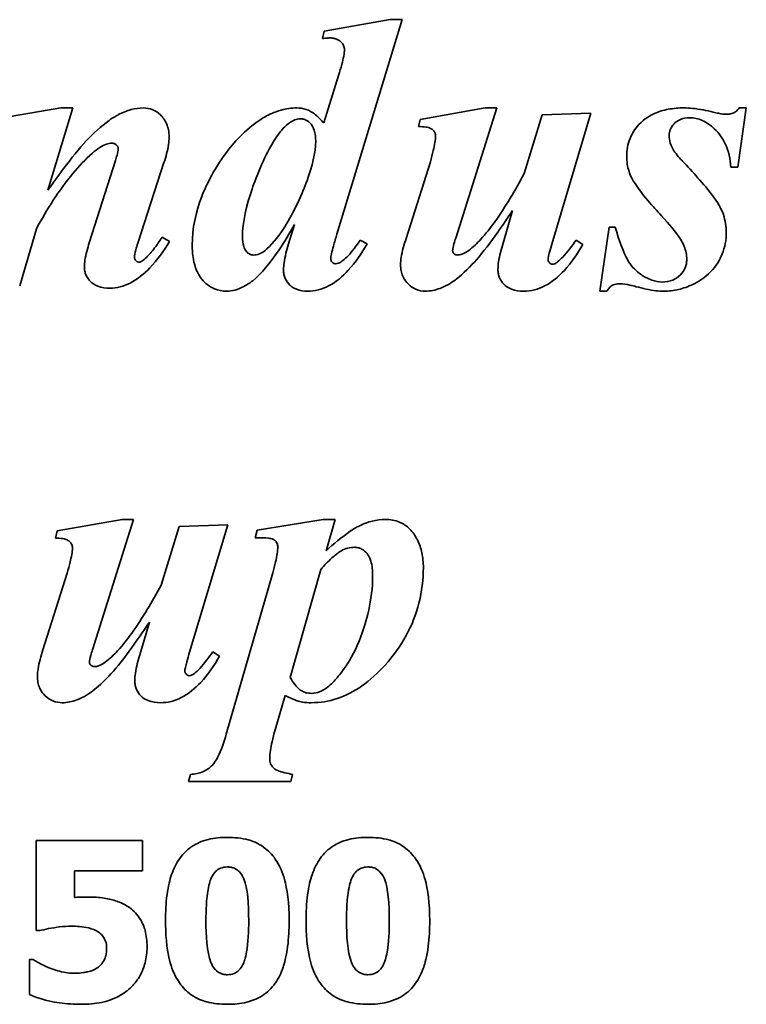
# Model space of a CAD drawing. Header units: millimetres. Extents: x 340 to 1340, y 341 to 847.
# Tile 6 of 7: x 853 to 943, y 448 to 571. Entities that reach past the tile are written whole.
import ezdxf

# ---------------------------------------------------------------- set-up
doc = ezdxf.new("R2010")
doc.units = ezdxf.units.MM
doc.header["$LTSCALE"] = 4
doc.layers.add('Krawędzie widoczne(ISO)', color=7, linetype='Continuous', lineweight=35, true_color=0x262659)

msp = doc.modelspace()

# ---------------------------------------------------------------- linework, layer by layer
at = {"layer": 'Krawędzie widoczne(ISO)'}
for p, q in [((890.71, 569.7), (898.93, 571.14)), ((900.41, 571.14), (892.3, 544.38)), ((898.93, 571.14), (900.41, 571.14)), ((890.49, 568.78), (890.71, 569.7)), ((890.65, 558.25), (892.51, 564.19)), ((849.58, 558.7), (857.88, 560.13)), ((859.39, 560.13), (856.28, 549.87)), ((857.88, 560.13), (859.39, 560.13)), ((902.69, 558.7), (910.78, 560.13)), ((912.21, 560.13), (907.1, 543.87)), ((910.78, 560.13), (912.21, 560.13)), ((943.32, 560.13), (942.26, 552.73)), ((942.45, 560.13), (943.32, 560.13)), ((915.64, 551.94), (917.89, 559.25)), ((917.89, 559.25), (923.96, 559.47)), ((923.96, 559.47), (919.19, 543.56)), ((902.48, 557.8), (902.69, 558.7)), ((861.43, 543.32), (864.69, 553.58)), ((870.74, 553.31), (867.48, 543.24)), ((900.92, 543.85), (903.94, 553.42)), ((942.26, 552.73), (941.39, 552.73)), ((913.01, 543.26), (914.2, 547.32)), ((886.25, 543.16), (887.02, 545.6)), ((854.83, 545.04), (852.76, 537.93)), ((925.05, 537.27), (926.22, 545.25)), ((926.22, 545.25), (926.99, 545.25)), ((870.53, 544.01), (871.43, 543.48)), ((895.19, 543.63), (896.06, 543.18)), ((922.11, 543.63), (922.93, 543.08)), ((925.93, 537.27), (925.05, 537.27)), ((857.42, 507.36), (865.51, 508.79)), ((866.95, 508.79), (861.83, 492.53)), ((865.51, 508.79), (866.95, 508.79)), ((882.35, 507.44), (890.57, 508.79)), ((890.57, 508.79), (892.06, 508.79)), ((892.06, 508.79), (890.95, 504.89)), ((857.21, 506.46), (857.42, 507.36)), ((870.37, 500.6), (872.62, 507.91)), ((872.62, 507.91), (878.69, 508.13)), ((878.69, 508.13), (873.92, 492.22)), ((882.09, 506.51), (882.35, 507.44)), ((890.28, 502.56), (886.46, 489.06)), ((855.65, 492.51), (858.67, 502.08)), ((878.51, 482.01), (884.29, 502.13)), ((867.74, 491.92), (868.93, 495.98)), ((876.84, 492.29), (877.66, 491.74)), ((885.83, 486.83), (884.58, 482.54)), ((873.81, 476.12), (874.03, 476.99)), ((886.78, 476.99), (886.57, 476.12)), ((886.57, 476.12), (873.81, 476.12)), ((854.82, 468.73), (868.08, 468.73)), ((854.82, 468.73), (854.82, 457.5)), ((868.08, 464.95), (868.08, 468.73)), ((859.57, 461.63), (859.57, 464.95)), ((868.08, 464.95), (859.57, 464.95)), ((855.26, 457.5), (854.82, 457.5)), ((853.96, 453.88), (854.42, 453.88)), ((853.96, 453.88), (853.96, 449.52))]:
    msp.add_line(p, q, dxfattribs=at)
for points, knots in [([(890.49, 568.78), (890.71, 568.81), (890.94, 568.83), (891.26, 568.85), (891.35, 568.86), (891.45, 568.86)], [-0.09592452, -0.09592452, -0.09592452, -0.09592452, -0.02889945, -0.02889945, 0, 0, 0, 0]), ([(891.45, 568.86), (891.61, 568.86), (891.77, 568.84), (892.07, 568.78), (892.21, 568.74), (892.59, 568.57), (892.76, 568.42), (892.98, 568.18), (893.07, 568.05), (893.2, 567.75), (893.23, 567.59), (893.23, 567.42)], [-0.2023868, -0.2023868, -0.2023868, -0.2023868, -0.1736802, -0.1736802, -0.1475451, -0.1475451, -0.0982122, -0.0982122, -0.0493287, -0.0493287, 0, 0, 0, 0]), ([(893.23, 567.42), (893.23, 566.95), (893.1, 566.3), (892.79, 565.11), (892.65, 564.64), (892.51, 564.19)], [-0.3686013, -0.3686013, -0.3686013, -0.3686013, -0.1411875, -0.1411875, 0, 0, 0, 0]), ([(868.17, 560.13), (867.66, 560.13), (867.16, 560.05), (866.11, 559.77), (865.57, 559.55), (864.84, 559.18), (864.45, 558.97), (862.89, 557.85), (861.88, 556.9), (861.03, 556.02)], [-1.493096, -1.493096, -1.493096, -1.493096, -1.063327, -1.063327, -0.575899, -0.575899, -0.368458, -0.368458, 0, 0, 0, 0]), ([(871.37, 556.52), (871.37, 556.82), (871.35, 557.11), (871.24, 557.66), (871.17, 557.92), (870.86, 558.62), (870.59, 558.98), (870.01, 559.54), (869.69, 559.75), (868.96, 560.06), (868.57, 560.13), (868.17, 560.13)], [-0.5068265, -0.5068265, -0.5068265, -0.5068265, -0.4323221, -0.4323221, -0.3631813, -0.3631813, -0.2380986, -0.2380986, -0.1219794, -0.1219794, 0, 0, 0, 0]), ([(887.29, 560.13), (886.63, 560.13), (885.98, 560.03), (884.49, 559.62), (883.78, 559.27), (881.51, 558.02), (879.84, 556.24), (877.13, 552.85), (876, 550.47), (874.68, 547.13), (874.26, 545.1), (874.26, 543)], [-1.447896, -1.447896, -1.447896, -1.447896, -1.403135, -1.403135, -1.342779, -1.342779, -1.078926, -1.078926, -0.631258, -0.631258, 0, 0, 0, 0]), ([(890.65, 558.25), (890.31, 558.64), (889.9, 559.06), (889.19, 559.61), (888.87, 559.81), (888.08, 560.07), (887.69, 560.13), (887.29, 560.13)], [-0.4389362, -0.4389362, -0.4389362, -0.4389362, -0.2524493, -0.2524493, -0.120925, -0.120925, 0, 0, 0, 0]), ([(935.58, 560.13), (934.91, 560.13), (934.24, 560.08), (933.01, 559.85), (932.43, 559.68), (931.4, 559.22), (930.65, 558.82), (929.46, 557.54), (929.09, 556.96), (928.54, 555.6), (928.42, 554.85), (928.42, 554.08)], [-1.516607, -1.516607, -1.516607, -1.516607, -1.117154, -1.117154, -0.764105, -0.764105, -0.44192, -0.44192, -0.230849, -0.230849, 0, 0, 0, 0]), ([(939.21, 559.6), (938.38, 559.81), (937.48, 559.99), (936.28, 560.11), (935.93, 560.13), (935.58, 560.13)], [-0.37858, -0.37858, -0.37858, -0.37858, -0.1085707, -0.1085707, 0, 0, 0, 0]), ([(942.45, 560.13), (942.32, 559.96), (942.18, 559.81), (941.86, 559.57), (941.69, 559.48), (941.32, 559.36), (941.13, 559.33), (940.94, 559.33)], [-0.1854414, -0.1854414, -0.1854414, -0.1854414, -0.1213405, -0.1213405, -0.0607246, -0.0607246, 0, 0, 0, 0]), ([(933.72, 556.71), (933.72, 556.84), (933.73, 556.98), (933.78, 557.24), (933.82, 557.36), (933.98, 557.73), (934.13, 557.95), (934.51, 558.34), (934.77, 558.55), (935.48, 558.85), (935.87, 558.91), (936.27, 558.91)], [-0.4678944, -0.4678944, -0.4678944, -0.4678944, -0.4116598, -0.4116598, -0.3568093, -0.3568093, -0.24145, -0.24145, -0.1234229, -0.1234229, 0, 0, 0, 0]), ([(936.27, 558.91), (936.54, 558.91), (936.8, 558.88), (937.33, 558.77), (937.59, 558.68), (938.39, 558.32), (938.89, 557.96), (939.94, 556.97), (940.37, 556.36), (941.12, 554.74), (941.32, 553.74), (941.39, 552.73)], [-0.8738889, -0.8738889, -0.8738889, -0.8738889, -0.7953098, -0.7953098, -0.7154346, -0.7154346, -0.5399045, -0.5399045, -0.3031861, -0.3031861, 0, 0, 0, 0]), ([(940.94, 559.33), (940.6, 559.33), (940.21, 559.39), (939.65, 559.5), (939.43, 559.55), (939.21, 559.6)], [-0.176561, -0.176561, -0.176561, -0.176561, -0.070279, -0.070279, 0, 0, 0, 0]), ([(880.52, 544.03), (880.52, 545.91), (881.02, 547.99), (882.29, 551.65), (883.36, 554.31), (884.97, 556.83), (885.46, 557.49), (886.01, 557.98)], [-1.719668, -1.719668, -1.719668, -1.719668, -0.902956, -0.902956, -0.222458, -0.222458, 0, 0, 0, 0]), ([(886.01, 557.98), (886.32, 558.25), (886.68, 558.51), (887.27, 558.73), (887.49, 558.78), (887.71, 558.78)], [-0.1915591, -0.1915591, -0.1915591, -0.1915591, -0.0668225, -0.0668225, 0, 0, 0, 0]), ([(887.71, 558.78), (887.87, 558.78), (888.03, 558.76), (888.34, 558.66), (888.48, 558.59), (888.85, 558.35), (889.01, 558.17), (889.25, 557.88), (889.38, 557.63), (889.6, 556.92), (889.65, 556.43), (889.65, 555.97)], [-0.2808153, -0.2808153, -0.2808153, -0.2808153, -0.265206, -0.265206, -0.2495036, -0.2495036, -0.2222578, -0.2222578, -0.1378694, -0.1378694, 0, 0, 0, 0]), ([(902.48, 557.8), (902.77, 557.8), (903.12, 557.79), (903.63, 557.71), (903.79, 557.66), (904.09, 557.51), (904.22, 557.42), (904.43, 557.19), (904.49, 557.08), (904.58, 556.86), (904.6, 556.72), (904.6, 556.58)], [-0.1688827, -0.1688827, -0.1688827, -0.1688827, -0.1278621, -0.1278621, -0.0965961, -0.0965961, -0.0704421, -0.0704421, -0.0433795, -0.0433795, 0, 0, 0, 0]), ([(870.74, 553.31), (870.98, 554.03), (871.19, 554.81), (871.35, 555.88), (871.37, 556.2), (871.37, 556.52)], [-0.3240423, -0.3240423, -0.3240423, -0.3240423, -0.0965801, -0.0965801, 0, 0, 0, 0]), ([(904.6, 556.58), (904.6, 556.16), (904.48, 555.51), (904.2, 554.36), (904.07, 553.87), (903.94, 553.42)], [-0.3557368, -0.3557368, -0.3557368, -0.3557368, -0.1415081, -0.1415081, 0, 0, 0, 0]), ([(935.42, 553.45), (935.05, 553.83), (934.62, 554.32), (934.16, 554.99), (933.98, 555.3), (933.76, 556.06), (933.72, 556.38), (933.72, 556.71)], [-0.5196906, -0.5196906, -0.5196906, -0.5196906, -0.2371797, -0.2371797, -0.0988556, -0.0988556, 0, 0, 0, 0]), ([(861.03, 556.02), (860.2, 555.13), (859.15, 553.78), (857.61, 551.71), (856.93, 550.77), (856.28, 549.87)], [-0.775325, -0.775325, -0.775325, -0.775325, -0.332683, -0.332683, 0, 0, 0, 0]), ([(861.83, 554.48), (862.44, 555.02), (863.04, 555.42), (863.8, 555.68), (864.02, 555.73), (864.24, 555.73)], [-0.2410058, -0.2410058, -0.2410058, -0.2410058, -0.0659823, -0.0659823, 0, 0, 0, 0]), ([(864.24, 555.73), (864.31, 555.73), (864.38, 555.72), (864.51, 555.69), (864.57, 555.67), (864.74, 555.58), (864.82, 555.51), (864.92, 555.4), (864.97, 555.34), (865.02, 555.21), (865.04, 555.14), (865.04, 555.06)], [-0.09103972, -0.09103972, -0.09103972, -0.09103972, -0.0785086, -0.0785086, -0.06640696, -0.06640696, -0.04383827, -0.04383827, -0.02169878, -0.02169878, 0, 0, 0, 0]), ([(889.65, 555.97), (889.65, 554.52), (889.22, 552.83), (887.99, 549.47), (886.98, 547.18), (885.18, 544.32), (884.43, 543.31), (883.57, 542.55)], [-1.747825, -1.747825, -1.747825, -1.747825, -1.018328, -1.018328, -0.346589, -0.346589, 0, 0, 0, 0]), ([(854.83, 545.04), (856.12, 547.43), (857.65, 549.87), (860.14, 552.85), (860.95, 553.71), (861.83, 554.48)], [-1.166956, -1.166956, -1.166956, -1.166956, -0.350326, -0.350326, 0, 0, 0, 0]), ([(865.04, 555.06), (865.04, 554.83), (864.97, 554.52), (864.83, 554), (864.76, 553.78), (864.69, 553.58)], [-0.1629706, -0.1629706, -0.1629706, -0.1629706, -0.0645441, -0.0645441, 0, 0, 0, 0]), ([(928.42, 554.08), (928.42, 553.44), (928.5, 552.81), (928.8, 551.92), (928.91, 551.64), (929.05, 551.38)], [-0.2828765, -0.2828765, -0.2828765, -0.2828765, -0.0901167, -0.0901167, 0, 0, 0, 0]), ([(940.83, 544.56), (940.83, 545.34), (940.71, 546.09), (940.16, 547.72), (939.72, 548.41), (938.09, 550.55), (936.54, 552.25), (935.42, 553.45)], [-1.050221, -1.050221, -1.050221, -1.050221, -0.805083, -0.805083, -0.503208, -0.503208, 0, 0, 0, 0]), ([(915.64, 551.94), (914.56, 549.91), (913.32, 547.78), (911.43, 545.17), (910.85, 544.42), (910.23, 543.74)], [-0.9733667, -0.9733667, -0.9733667, -0.9733667, -0.2798223, -0.2798223, 0, 0, 0, 0]), ([(929.05, 551.38), (929.52, 550.48), (930.34, 549.43), (931.63, 547.9), (932.19, 547.28), (932.74, 546.68)], [-0.6105063, -0.6105063, -0.6105063, -0.6105063, -0.2475411, -0.2475411, 0, 0, 0, 0]), ([(909.72, 541.22), (910.49, 542.09), (911.5, 543.46), (912.96, 545.51), (913.6, 546.44), (914.2, 547.32)], [-0.7607299, -0.7607299, -0.7607299, -0.7607299, -0.3238342, -0.3238342, 0, 0, 0, 0]), ([(932.74, 546.68), (934.84, 544.39), (935.34, 543.49), (935.79, 542.33), (935.9, 541.79), (935.9, 541.22)], [-0.3754414, -0.3754414, -0.3754414, -0.3754414, -0.1695142, -0.1695142, 0, 0, 0, 0]), ([(881.8, 538.57), (882.85, 539.4), (883.96, 540.76), (885.76, 543.45), (886.42, 544.54), (887.02, 545.6)], [-0.9717185, -0.9717185, -0.9717185, -0.9717185, -0.3673027, -0.3673027, 0, 0, 0, 0]), ([(891.53, 541.33), (891.53, 541.59), (891.67, 542.19), (892, 543.38), (892.15, 543.9), (892.3, 544.38)], [-0.3688799, -0.3688799, -0.3688799, -0.3688799, -0.1487095, -0.1487095, 0, 0, 0, 0]), ([(932.85, 538.41), (932.41, 538.41), (931.98, 538.5), (931.03, 538.83), (930.55, 539.1), (929.61, 539.75), (929.1, 540.27), (928.64, 540.98), (928.59, 541.05), (928.02, 542.03), (927.49, 543.53), (926.99, 545.25)], [-1.339749, -1.339749, -1.339749, -1.339749, -1.175702, -1.175702, -0.966582, -0.966582, -0.585814, -0.585814, -0.54099, -0.54099, 0, 0, 0, 0]), ([(933.03, 537.27), (933.65, 537.27), (934.27, 537.34), (935.49, 537.62), (936.08, 537.84), (937.36, 538.45), (938.17, 538.95), (939.59, 540.41), (940.03, 541.2), (940.66, 542.76), (940.83, 543.64), (940.83, 544.56)], [-1.104375, -1.104375, -1.104375, -1.104375, -0.921817, -0.921817, -0.736794, -0.736794, -0.506595, -0.506595, -0.276055, -0.276055, 0, 0, 0, 0]), ([(861.43, 543.32), (861.22, 542.64), (861, 541.83), (860.85, 540.86), (860.82, 540.58), (860.82, 540.32)], [-0.293586, -0.293586, -0.293586, -0.293586, -0.0785361, -0.0785361, 0, 0, 0, 0]), ([(864, 537.64), (864.43, 537.64), (864.86, 537.7), (865.71, 537.91), (866.13, 538.07), (867.45, 538.75), (868.27, 539.43), (869.91, 541.16), (870.73, 542.32), (871.43, 543.48)], [-0.9792777, -0.9792777, -0.9792777, -0.9792777, -0.8497007, -0.8497007, -0.7147127, -0.7147127, -0.4047179, -0.4047179, 0, 0, 0, 0]), ([(867.05, 541.51), (867.05, 541.7), (867.12, 542.03), (867.31, 542.7), (867.39, 542.98), (867.48, 543.24)], [-0.208168, -0.208168, -0.208168, -0.208168, -0.0809399, -0.0809399, 0, 0, 0, 0]), ([(869.84, 543.02), (869.49, 542.54), (869.11, 542.05), (868.51, 541.44), (868.32, 541.25), (868.11, 541.09)], [-0.2580682, -0.2580682, -0.2580682, -0.2580682, -0.0788797, -0.0788797, 0, 0, 0, 0]), ([(870.53, 544.01), (870.36, 543.78), (870.17, 543.51), (869.95, 543.2), (869.89, 543.11), (869.84, 543.02)], [-0.114499, -0.114499, -0.114499, -0.114499, -0.0301121, -0.0301121, 0, 0, 0, 0]), ([(874.26, 543), (874.26, 542.42), (874.3, 541.84), (874.49, 540.78), (874.62, 540.3), (874.95, 539.52), (875.25, 538.93), (876.19, 538.02), (876.59, 537.75), (877.52, 537.36), (878.02, 537.27), (878.53, 537.27)], [-1.315469, -1.315469, -1.315469, -1.315469, -0.904477, -0.904477, -0.550763, -0.550763, -0.302776, -0.302776, -0.155686, -0.155686, 0, 0, 0, 0]), ([(881.85, 541.78), (881.78, 541.78), (881.7, 541.79), (881.56, 541.82), (881.49, 541.85), (881.27, 541.97), (881.14, 542.08), (880.85, 542.42), (880.75, 542.63), (880.56, 543.22), (880.52, 543.64), (880.52, 544.03)], [-0.262473, -0.262473, -0.262473, -0.262473, -0.2444301, -0.2444301, -0.2260566, -0.2260566, -0.1845996, -0.1845996, -0.1170915, -0.1170915, 0, 0, 0, 0]), ([(886.25, 543.16), (886.04, 542.43), (885.82, 541.57), (885.67, 540.53), (885.64, 540.23), (885.64, 539.95)], [-0.315229, -0.315229, -0.315229, -0.315229, -0.0852268, -0.0852268, 0, 0, 0, 0]), ([(888.64, 537.27), (889.09, 537.27), (889.53, 537.32), (890.41, 537.54), (890.84, 537.71), (892.19, 538.4), (893.01, 539.1), (894.62, 540.85), (895.4, 542.02), (896.06, 543.18)], [-0.9946271, -0.9946271, -0.9946271, -0.9946271, -0.8588536, -0.8588536, -0.7192213, -0.7192213, -0.4026574, -0.4026574, 0, 0, 0, 0]), ([(895.19, 543.63), (894.76, 542.99), (894.23, 542.24), (893.49, 541.47), (893.27, 541.26), (893.04, 541.09)], [-0.3227312, -0.3227312, -0.3227312, -0.3227312, -0.0862762, -0.0862762, 0, 0, 0, 0]), ([(900.92, 543.85), (900.67, 543.1), (900.43, 542.25), (900.26, 541.18), (900.23, 540.86), (900.23, 540.56)], [-0.3276987, -0.3276987, -0.3276987, -0.3276987, -0.0908359, -0.0908359, 0, 0, 0, 0]), ([(906.72, 542.31), (906.72, 542.55), (906.81, 542.91), (906.95, 543.42), (907.02, 543.65), (907.1, 543.87)], [-0.1584047, -0.1584047, -0.1584047, -0.1584047, -0.0700869, -0.0700869, 0, 0, 0, 0]), ([(910.23, 543.74), (909.78, 543.26), (909.26, 542.74), (908.46, 542.17), (908.16, 541.98), (907.68, 541.82), (907.51, 541.78), (907.33, 541.78)], [-0.3526752, -0.3526752, -0.3526752, -0.3526752, -0.1531461, -0.1531461, -0.0534171, -0.0534171, 0, 0, 0, 0]), ([(913.01, 543.26), (912.77, 542.52), (912.55, 541.7), (912.4, 540.63), (912.37, 540.31), (912.37, 540)], [-0.3266834, -0.3266834, -0.3266834, -0.3266834, -0.0924883, -0.0924883, 0, 0, 0, 0]), ([(915.58, 537.27), (916.03, 537.27), (916.47, 537.32), (917.35, 537.54), (917.78, 537.71), (919.11, 538.4), (919.93, 539.09), (921.52, 540.82), (922.28, 541.95), (922.93, 543.08)], [-0.9912145, -0.9912145, -0.9912145, -0.9912145, -0.8539072, -0.8539072, -0.7127636, -0.7127636, -0.3934457, -0.3934457, 0, 0, 0, 0]), ([(918.61, 541.22), (918.61, 541.37), (918.72, 541.83), (918.97, 542.77), (919.08, 543.18), (919.19, 543.56)], [-0.2897258, -0.2897258, -0.2897258, -0.2897258, -0.1164351, -0.1164351, 0, 0, 0, 0]), ([(922.11, 543.63), (921.63, 542.95), (921.02, 542.13), (920.25, 541.32), (920.02, 541.1), (919.8, 540.93)], [-0.3418278, -0.3418278, -0.3418278, -0.3418278, -0.0860618, -0.0860618, 0, 0, 0, 0]), ([(883.57, 542.55), (883.29, 542.29), (882.98, 542.07), (882.38, 541.83), (882.12, 541.78), (881.85, 541.78)], [-0.1950441, -0.1950441, -0.1950441, -0.1950441, -0.0810933, -0.0810933, 0, 0, 0, 0]), ([(906.88, 541.96), (906.85, 541.99), (906.82, 542.02), (906.77, 542.1), (906.75, 542.13), (906.73, 542.22), (906.72, 542.26), (906.72, 542.31)], [-0.03971098, -0.03971098, -0.03971098, -0.03971098, -0.02636991, -0.02636991, -0.01354142, -0.01354142, 0, 0, 0, 0]), ([(907.33, 541.78), (907.28, 541.78), (907.22, 541.78), (907.11, 541.81), (907.06, 541.83), (906.97, 541.89), (906.92, 541.92), (906.88, 541.96)], [-0.05119569, -0.05119569, -0.05119569, -0.05119569, -0.03386284, -0.03386284, -0.01721056, -0.01721056, 0, 0, 0, 0]), ([(867.61, 540.88), (867.56, 540.88), (867.51, 540.89), (867.42, 540.93), (867.37, 540.96), (867.29, 541.03), (867.25, 541.06), (867.18, 541.14), (867.13, 541.21), (867.07, 541.36), (867.05, 541.44), (867.05, 541.51)], [-0.07426423, -0.07426423, -0.07426423, -0.07426423, -0.06622292, -0.06622292, -0.05713852, -0.05713852, -0.04842415, -0.04842415, -0.02342828, -0.02342828, 0, 0, 0, 0]), ([(868.11, 541.09), (868.03, 541.02), (867.93, 540.96), (867.75, 540.89), (867.68, 540.88), (867.61, 540.88)], [-0.05572185, -0.05572185, -0.05572185, -0.05572185, -0.02221956, -0.02221956, 0, 0, 0, 0]), ([(892.11, 540.69), (892.08, 540.69), (892.04, 540.7), (891.97, 540.71), (891.94, 540.72), (891.81, 540.78), (891.74, 540.85), (891.65, 540.95), (891.61, 541.01), (891.54, 541.16), (891.53, 541.24), (891.53, 541.33)], [-0.07588187, -0.07588187, -0.07588187, -0.07588187, -0.07050071, -0.07050071, -0.06503457, -0.06503457, -0.04889354, -0.04889354, -0.02535795, -0.02535795, 0, 0, 0, 0]), ([(893.04, 541.09), (892.87, 540.96), (892.68, 540.83), (892.36, 540.72), (892.24, 540.69), (892.11, 540.69)], [-0.1031395, -0.1031395, -0.1031395, -0.1031395, -0.0385543, -0.0385543, 0, 0, 0, 0]), ([(900.23, 540.56), (900.23, 540.31), (900.25, 540.06), (900.34, 539.59), (900.41, 539.36), (900.7, 538.69), (900.97, 538.37), (901.48, 537.87), (901.79, 537.65), (902.53, 537.34), (902.92, 537.27), (903.33, 537.27)], [-0.4334361, -0.4334361, -0.4334361, -0.4334361, -0.3851288, -0.3851288, -0.33971, -0.33971, -0.2426689, -0.2426689, -0.1247642, -0.1247642, 0, 0, 0, 0]), ([(903.33, 537.27), (903.96, 537.27), (904.57, 537.4), (906.12, 537.98), (906.83, 538.51), (908.05, 539.46), (908.96, 540.39), (909.72, 541.22)], [-0.5419911, -0.5419911, -0.5419911, -0.5419911, -0.4661791, -0.4661791, -0.3414478, -0.3414478, 0, 0, 0, 0]), ([(919.16, 540.64), (919.12, 540.64), (919.09, 540.64), (919.01, 540.66), (918.98, 540.68), (918.86, 540.74), (918.8, 540.81), (918.7, 540.93), (918.66, 541), (918.62, 541.12), (918.61, 541.17), (918.61, 541.22)], [-0.08552611, -0.08552611, -0.08552611, -0.08552611, -0.07470505, -0.07470505, -0.06374221, -0.06374221, -0.03815037, -0.03815037, -0.0158513, -0.0158513, 0, 0, 0, 0]), ([(919.8, 540.93), (919.69, 540.83), (919.57, 540.75), (919.35, 540.66), (919.26, 540.64), (919.16, 540.64)], [-0.07344774, -0.07344774, -0.07344774, -0.07344774, -0.02963643, -0.02963643, 0, 0, 0, 0]), ([(935.9, 541.22), (935.9, 541.04), (935.88, 540.86), (935.82, 540.52), (935.77, 540.35), (935.57, 539.86), (935.37, 539.57), (934.77, 538.96), (934.42, 538.77), (933.75, 538.48), (933.3, 538.41), (932.85, 538.41)], [-0.3424352, -0.3424352, -0.3424352, -0.3424352, -0.3131164, -0.3131164, -0.2847624, -0.2847624, -0.225858, -0.225858, -0.1422921, -0.1422921, 0, 0, 0, 0]), ([(860.82, 540.32), (860.82, 540.14), (860.84, 539.96), (860.9, 539.61), (860.95, 539.44), (861.16, 538.97), (861.36, 538.7), (861.77, 538.29), (862.05, 538.06), (862.98, 537.71), (863.5, 537.64), (864, 537.64)], [-0.7185209, -0.7185209, -0.7185209, -0.7185209, -0.608576, -0.608576, -0.503387, -0.503387, -0.2968757, -0.2968757, -0.1522734, -0.1522734, 0, 0, 0, 0]), ([(885.64, 539.95), (885.64, 539.75), (885.66, 539.56), (885.73, 539.19), (885.78, 539.01), (885.99, 538.54), (886.17, 538.27), (886.55, 537.9), (886.81, 537.67), (887.69, 537.33), (888.17, 537.27), (888.64, 537.27)], [-0.8049534, -0.8049534, -0.8049534, -0.8049534, -0.663021, -0.663021, -0.5290575, -0.5290575, -0.2839823, -0.2839823, -0.142412, -0.142412, 0, 0, 0, 0]), ([(912.37, 540), (912.37, 539.81), (912.39, 539.62), (912.46, 539.26), (912.51, 539.09), (912.7, 538.62), (912.89, 538.36), (913.31, 537.94), (913.6, 537.71), (914.53, 537.34), (915.06, 537.27), (915.58, 537.27)], [-0.6697908, -0.6697908, -0.6697908, -0.6697908, -0.570335, -0.570335, -0.4765526, -0.4765526, -0.3062146, -0.3062146, -0.1601187, -0.1601187, 0, 0, 0, 0]), ([(878.53, 537.27), (878.89, 537.27), (879.25, 537.32), (879.97, 537.51), (880.33, 537.66), (881.07, 538.04), (881.44, 538.3), (881.8, 538.57)], [-0.3600072, -0.3600072, -0.3600072, -0.3600072, -0.2515228, -0.2515228, -0.1346177, -0.1346177, 0, 0, 0, 0]), ([(925.93, 537.27), (926.09, 537.51), (926.28, 537.75), (926.58, 537.98), (926.71, 538.06), (927.14, 538.18), (927.38, 538.2), (927.6, 538.2)], [-0.2784775, -0.2784775, -0.2784775, -0.2784775, -0.1384791, -0.1384791, -0.0680952, -0.0680952, 0, 0, 0, 0]), ([(927.6, 538.2), (927.95, 538.2), (928.4, 538.12), (929.07, 537.97), (929.35, 537.9), (929.61, 537.83)], [-0.2159508, -0.2159508, -0.2159508, -0.2159508, -0.0849747, -0.0849747, 0, 0, 0, 0]), ([(929.61, 537.83), (930.4, 537.61), (931.25, 537.42), (932.38, 537.29), (932.71, 537.27), (933.03, 537.27)], [-0.3549258, -0.3549258, -0.3549258, -0.3549258, -0.1012443, -0.1012443, 0, 0, 0, 0]), ([(898.32, 508.79), (897.78, 508.79), (897.25, 508.72), (896.18, 508.46), (895.64, 508.26), (894.94, 507.91), (894.55, 507.72), (892.94, 506.63), (891.86, 505.72), (890.95, 504.89)], [-1.712891, -1.712891, -1.712891, -1.712891, -1.165896, -1.165896, -0.585908, -0.585908, -0.371363, -0.371363, 0, 0, 0, 0]), ([(903.07, 502.8), (903.07, 503.41), (903.01, 504.03), (902.76, 505.19), (902.58, 505.73), (902.08, 506.71), (901.77, 507.2), (901, 507.98), (900.58, 508.26), (899.54, 508.7), (898.93, 508.79), (898.32, 508.79)], [-0.9145581, -0.9145581, -0.9145581, -0.9145581, -0.708998, -0.708998, -0.5190134, -0.5190134, -0.3433215, -0.3433215, -0.186756, -0.186756, 0, 0, 0, 0]), ([(857.21, 506.46), (857.5, 506.46), (857.84, 506.45), (858.37, 506.37), (858.52, 506.32), (858.81, 506.17), (858.94, 506.09), (859.16, 505.86), (859.22, 505.74), (859.31, 505.53), (859.33, 505.38), (859.33, 505.24)], [-0.1595614, -0.1595614, -0.1595614, -0.1595614, -0.1249776, -0.1249776, -0.0966231, -0.0966231, -0.0708533, -0.0708533, -0.0438882, -0.0438882, 0, 0, 0, 0]), ([(882.09, 506.51), (882.65, 506.51), (883.34, 506.5), (883.96, 506.43), (884.18, 506.39), (884.48, 506.24), (884.57, 506.18), (884.68, 506.07), (884.77, 505.97), (884.9, 505.65), (884.93, 505.48), (884.93, 505.32)], [-1.366342, -1.366342, -1.366342, -1.366342, -0.54658, -0.54658, -0.248911, -0.248911, -0.105012, -0.105012, -0.050253, -0.050253, 0, 0, 0, 0]), ([(859.33, 505.24), (859.33, 504.78), (859.18, 504.05), (858.93, 503.03), (858.8, 502.54), (858.67, 502.08)], [-0.3134045, -0.3134045, -0.3134045, -0.3134045, -0.1433432, -0.1433432, 0, 0, 0, 0]), ([(884.93, 505.32), (884.93, 504.87), (884.82, 504.23), (884.54, 503.05), (884.42, 502.58), (884.29, 502.13)], [-0.3613975, -0.3613975, -0.3613975, -0.3613975, -0.1396652, -0.1396652, 0, 0, 0, 0]), ([(890.28, 502.56), (890.71, 503.05), (891.19, 503.55), (892.03, 504.31), (892.44, 504.65), (892.86, 504.89)], [-0.343613, -0.343613, -0.343613, -0.343613, -0.1464182, -0.1464182, 0, 0, 0, 0]), ([(892.86, 504.89), (893.11, 505.03), (893.37, 505.14), (893.92, 505.28), (894.19, 505.32), (894.47, 505.32)], [-0.1719215, -0.1719215, -0.1719215, -0.1719215, -0.0853157, -0.0853157, 0, 0, 0, 0]), ([(894.47, 505.32), (894.63, 505.32), (894.78, 505.3), (895.09, 505.23), (895.23, 505.17), (895.63, 504.96), (895.86, 504.76), (896.17, 504.38), (896.37, 504.11), (896.7, 503.04), (896.75, 502.38), (896.75, 501.79)], [-0.8296269, -0.8296269, -0.8296269, -0.8296269, -0.7025082, -0.7025082, -0.5784169, -0.5784169, -0.3356755, -0.3356755, -0.1784877, -0.1784877, 0, 0, 0, 0]), ([(898.29, 490.62), (899.31, 491.75), (900.2, 492.98), (901.64, 495.6), (902.17, 496.95), (902.89, 499.82), (903.07, 501.3), (903.07, 502.8)], [-1.348292, -1.348292, -1.348292, -1.348292, -0.888998, -0.888998, -0.450044, -0.450044, 0, 0, 0, 0]), ([(896.75, 501.79), (896.75, 498.73), (895.93, 495.88), (894.12, 491.07), (892.58, 489.33), (891.68, 488.35), (891.22, 487.91), (890.56, 487.47), (890.37, 487.38), (889.85, 487.17), (889.49, 487.1), (889.12, 487.1)], [-0.4634524, -0.4634524, -0.4634524, -0.4634524, -0.3963877, -0.3963877, -0.2722079, -0.2722079, -0.1680228, -0.1680228, -0.1136643, -0.1136643, 0, 0, 0, 0]), ([(870.37, 500.6), (869.3, 498.59), (868.07, 496.47), (866.19, 493.86), (865.59, 493.1), (864.96, 492.4)], [-0.9671695, -0.9671695, -0.9671695, -0.9671695, -0.2834467, -0.2834467, 0, 0, 0, 0]), ([(864.45, 489.88), (865.21, 490.74), (866.21, 492.1), (867.67, 494.14), (868.32, 495.08), (868.93, 495.98)], [-0.753113, -0.753113, -0.753113, -0.753113, -0.3275622, -0.3275622, 0, 0, 0, 0]), ([(855.65, 492.51), (855.4, 491.77), (855.16, 490.92), (854.99, 489.85), (854.96, 489.53), (854.96, 489.22)], [-0.327646, -0.327646, -0.327646, -0.327646, -0.0923551, -0.0923551, 0, 0, 0, 0]), ([(861.46, 490.97), (861.46, 491.18), (861.52, 491.49), (861.68, 492.07), (861.75, 492.31), (861.83, 492.53)], [-0.1798359, -0.1798359, -0.1798359, -0.1798359, -0.0710457, -0.0710457, 0, 0, 0, 0]), ([(864.96, 492.4), (864.51, 491.91), (863.97, 491.38), (863.17, 490.81), (862.87, 490.63), (862.41, 490.47), (862.24, 490.44), (862.07, 490.44)], [-0.3475799, -0.3475799, -0.3475799, -0.3475799, -0.146806, -0.146806, -0.0514378, -0.0514378, 0, 0, 0, 0]), ([(867.74, 491.92), (867.51, 491.19), (867.29, 490.38), (867.13, 489.3), (867.1, 488.98), (867.1, 488.66)], [-0.3265807, -0.3265807, -0.3265807, -0.3265807, -0.0945405, -0.0945405, 0, 0, 0, 0]), ([(870.31, 485.93), (870.75, 485.93), (871.19, 485.98), (872.06, 486.2), (872.48, 486.36), (873.8, 487.03), (874.61, 487.71), (876.22, 489.43), (877, 490.59), (877.66, 491.74)], [-0.9765538, -0.9765538, -0.9765538, -0.9765538, -0.8439328, -0.8439328, -0.7075053, -0.7075053, -0.3982589, -0.3982589, 0, 0, 0, 0]), ([(873.34, 489.88), (873.34, 490.03), (873.45, 490.48), (873.69, 491.41), (873.81, 491.84), (873.92, 492.22)], [-0.2874501, -0.2874501, -0.2874501, -0.2874501, -0.1182327, -0.1182327, 0, 0, 0, 0]), ([(876.84, 492.29), (876.36, 491.62), (875.76, 490.81), (874.99, 489.99), (874.76, 489.76), (874.53, 489.59)], [-0.3385044, -0.3385044, -0.3385044, -0.3385044, -0.0871557, -0.0871557, 0, 0, 0, 0]), ([(861.62, 490.62), (861.58, 490.65), (861.55, 490.68), (861.5, 490.76), (861.49, 490.79), (861.46, 490.88), (861.46, 490.92), (861.46, 490.97)], [-0.03954625, -0.03954625, -0.03954625, -0.03954625, -0.0264323, -0.0264323, -0.01377125, -0.01377125, 0, 0, 0, 0]), ([(862.07, 490.44), (862.01, 490.44), (861.95, 490.44), (861.85, 490.47), (861.8, 490.49), (861.7, 490.55), (861.66, 490.58), (861.62, 490.62)], [-0.05043694, -0.05043694, -0.05043694, -0.05043694, -0.03356326, -0.03356326, -0.01731961, -0.01731961, 0, 0, 0, 0]), ([(889.09, 485.93), (890.19, 485.93), (891.27, 486.1), (893.4, 486.81), (894.42, 487.34), (896.44, 488.74), (897.41, 489.65), (898.29, 490.62)], [-1.079217, -1.079217, -1.079217, -1.079217, -0.74506, -0.74506, -0.396379, -0.396379, 0, 0, 0, 0]), ([(854.96, 489.22), (854.96, 488.97), (854.98, 488.71), (855.07, 488.23), (855.14, 488.01), (855.42, 487.36), (855.68, 487.04), (856.23, 486.52), (856.54, 486.3), (857.27, 486), (857.66, 485.93), (858.06, 485.93)], [-0.463804, -0.463804, -0.463804, -0.463804, -0.4037191, -0.4037191, -0.3473124, -0.3473124, -0.2363098, -0.2363098, -0.1212207, -0.1212207, 0, 0, 0, 0]), ([(858.06, 485.93), (858.68, 485.93), (859.29, 486.06), (860.82, 486.63), (861.53, 487.15), (862.75, 488.09), (863.69, 489.04), (864.45, 489.88)], [-0.5310475, -0.5310475, -0.5310475, -0.5310475, -0.4598095, -0.4598095, -0.34236, -0.34236, 0, 0, 0, 0]), ([(873.89, 489.3), (873.86, 489.3), (873.82, 489.3), (873.75, 489.32), (873.71, 489.34), (873.63, 489.38), (873.56, 489.43), (873.44, 489.59), (873.39, 489.65), (873.35, 489.77), (873.34, 489.83), (873.34, 489.88)], [-0.1294599, -0.1294599, -0.1294599, -0.1294599, -0.1032086, -0.1032086, -0.0765792, -0.0765792, -0.0390988, -0.0390988, -0.0162288, -0.0162288, 0, 0, 0, 0]), ([(874.53, 489.59), (874.42, 489.49), (874.3, 489.4), (874.08, 489.32), (873.99, 489.3), (873.89, 489.3)], [-0.07202613, -0.07202613, -0.07202613, -0.07202613, -0.02827357, -0.02827357, 0, 0, 0, 0]), ([(889.12, 487.1), (888.89, 487.1), (888.66, 487.12), (888.23, 487.24), (888.03, 487.32), (887.79, 487.48), (887.74, 487.51), (887.29, 487.85), (886.87, 488.39), (886.46, 489.06)], [-0.4378924, -0.4378924, -0.4378924, -0.4378924, -0.3483883, -0.3483883, -0.2629271, -0.2629271, -0.2355106, -0.2355106, 0, 0, 0, 0]), ([(867.1, 488.66), (867.1, 488.47), (867.12, 488.28), (867.19, 487.91), (867.24, 487.74), (867.44, 487.27), (867.63, 487.01), (868.07, 486.58), (868.36, 486.36), (869.27, 486), (869.8, 485.93), (870.31, 485.93)], [-0.6271529, -0.6271529, -0.6271529, -0.6271529, -0.5356046, -0.5356046, -0.4494366, -0.4494366, -0.2938249, -0.2938249, -0.1551946, -0.1551946, 0, 0, 0, 0]), ([(885.83, 486.83), (887.07, 486.21), (887.61, 486.07), (888.35, 485.95), (888.73, 485.93), (889.09, 485.93)], [-0.2285157, -0.2285157, -0.2285157, -0.2285157, -0.1092222, -0.1092222, 0, 0, 0, 0]), ([(878.51, 482.01), (878.23, 481), (877.88, 479.99), (877.27, 478.81), (877.03, 478.42), (876.44, 477.8), (876.05, 477.54), (875.14, 477.12), (874.59, 477.01), (874.03, 476.99)], [-0.6999508, -0.6999508, -0.6999508, -0.6999508, -0.4267548, -0.4267548, -0.3017247, -0.3017247, -0.170162, -0.170162, 0, 0, 0, 0]), ([(883.92, 478.96), (883.92, 479.58), (884.05, 480.35), (884.32, 481.56), (884.45, 482.06), (884.58, 482.54)], [-0.3701489, -0.3701489, -0.3701489, -0.3701489, -0.1497861, -0.1497861, 0, 0, 0, 0]), ([(886.78, 476.99), (886.13, 477.11), (885.42, 477.26), (884.62, 477.6), (884.46, 477.72), (884.21, 477.97), (884.1, 478.13), (883.95, 478.51), (883.92, 478.73), (883.92, 478.96)], [-0.2643079, -0.2643079, -0.2643079, -0.2643079, -0.1756474, -0.1756474, -0.1234522, -0.1234522, -0.0675125, -0.0675125, 0, 0, 0, 0]), ([(878.65, 469.13), (877.85, 469.13), (877.04, 469.06), (875.39, 468.66), (874.77, 468.34), (873.69, 467.67), (873.15, 467.14), (872.7, 466.51)], [-0.5142761, -0.5142761, -0.5142761, -0.5142761, -0.3826219, -0.3826219, -0.2328346, -0.2328346, 0, 0, 0, 0]), ([(884.61, 466.43), (884.21, 467.01), (883.73, 467.51), (882.43, 468.44), (881.71, 468.69), (880.41, 469.05), (879.51, 469.13), (878.65, 469.13)], [-0.5197199, -0.5197199, -0.5197199, -0.5197199, -0.4073622, -0.4073622, -0.2618465, -0.2618465, 0, 0, 0, 0]), ([(896.17, 469.13), (895.37, 469.13), (894.56, 469.06), (892.91, 468.66), (892.29, 468.34), (891.21, 467.67), (890.67, 467.14), (890.22, 466.51)], [-0.5159227, -0.5159227, -0.5159227, -0.5159227, -0.3839588, -0.3839588, -0.2337229, -0.2337229, 0, 0, 0, 0]), ([(902.13, 466.43), (901.73, 467.01), (901.25, 467.51), (899.94, 468.45), (899.22, 468.7), (897.92, 469.05), (897.03, 469.13), (896.17, 469.13)], [-0.5251758, -0.5251758, -0.5251758, -0.5251758, -0.410475, -0.410475, -0.262062, -0.262062, 0, 0, 0, 0]), ([(872.7, 466.51), (872.27, 465.88), (871.94, 465.2), (871.47, 463.86), (871.27, 463.08), (870.98, 460.92), (870.93, 459.8), (870.93, 458.73)], [-1.032908, -1.032908, -1.032908, -1.032908, -0.652457, -0.652457, -0.322189, -0.322189, 0, 0, 0, 0]), ([(886.34, 458.73), (886.34, 461.03), (886.08, 462.71), (885.51, 464.78), (885.14, 465.66), (884.61, 466.43)], [-0.6451837, -0.6451837, -0.6451837, -0.6451837, -0.2818798, -0.2818798, 0, 0, 0, 0]), ([(890.22, 466.51), (889.79, 465.88), (889.45, 465.2), (888.99, 463.85), (888.78, 463.07), (888.5, 460.91), (888.45, 459.8), (888.45, 458.73)], [-1.034133, -1.034133, -1.034133, -1.034133, -0.652095, -0.652095, -0.320461, -0.320461, 0, 0, 0, 0]), ([(903.86, 458.73), (903.86, 460.97), (903.62, 462.66), (903.03, 464.79), (902.66, 465.66), (902.13, 466.43)], [-0.6635639, -0.6635639, -0.6635639, -0.6635639, -0.2816034, -0.2816034, 0, 0, 0, 0]), ([(875.97, 458.71), (875.97, 460.05), (876.03, 461.46), (876.37, 463.4), (876.54, 463.86), (876.81, 464.42), (876.97, 464.66), (877.36, 465.05), (877.57, 465.19), (878.07, 465.39), (878.35, 465.44), (878.65, 465.44)], [-0.4858405, -0.4858405, -0.4858405, -0.4858405, -0.3490154, -0.3490154, -0.251936, -0.251936, -0.163763, -0.163763, -0.0879593, -0.0879593, 0, 0, 0, 0]), ([(878.65, 465.44), (878.8, 465.44), (878.96, 465.43), (879.25, 465.37), (879.39, 465.33), (879.76, 465.17), (879.96, 465.02), (880.43, 464.54), (880.6, 464.19), (881.16, 462.81), (881.3, 460.86), (881.3, 458.73)], [-0.9659068, -0.9659068, -0.9659068, -0.9659068, -0.9135462, -0.9135462, -0.8644616, -0.8644616, -0.7778241, -0.7778241, -0.6386237, -0.6386237, 0, 0, 0, 0]), ([(893.49, 458.71), (893.49, 460.05), (893.55, 461.45), (893.89, 463.39), (894.06, 463.85), (894.33, 464.41), (894.49, 464.66), (894.88, 465.04), (895.08, 465.18), (895.59, 465.39), (895.87, 465.44), (896.17, 465.44)], [-0.4835968, -0.4835968, -0.4835968, -0.4835968, -0.3503664, -0.3503664, -0.2543643, -0.2543643, -0.1656134, -0.1656134, -0.0890477, -0.0890477, 0, 0, 0, 0]), ([(896.17, 465.44), (896.32, 465.44), (896.48, 465.43), (896.77, 465.37), (896.91, 465.33), (897.28, 465.17), (897.48, 465.02), (897.95, 464.53), (898.12, 464.19), (898.68, 462.81), (898.82, 460.85), (898.82, 458.73)], [-0.9638705, -0.9638705, -0.9638705, -0.9638705, -0.9116153, -0.9116153, -0.862654, -0.862654, -0.7759905, -0.7759905, -0.6374513, -0.6374513, 0, 0, 0, 0]), ([(861.4, 461.69), (861.07, 461.69), (860.56, 461.68), (859.99, 461.66), (859.77, 461.65), (859.57, 461.63)], [-0.1705701, -0.1705701, -0.1705701, -0.1705701, -0.0616918, -0.0616918, 0, 0, 0, 0]), ([(866.23, 460.51), (865.8, 460.78), (865.34, 461), (864.4, 461.33), (863.88, 461.46), (862.65, 461.65), (862.02, 461.69), (861.4, 461.69)], [-0.5722623, -0.5722623, -0.5722623, -0.5722623, -0.3740264, -0.3740264, -0.1870471, -0.1870471, 0, 0, 0, 0]), ([(868.63, 455.5), (868.63, 456.18), (868.56, 456.86), (868.27, 457.95), (868.06, 458.5), (867.28, 459.67), (866.8, 460.14), (866.23, 460.51)], [-0.7427651, -0.7427651, -0.7427651, -0.7427651, -0.4221879, -0.4221879, -0.205081, -0.205081, 0, 0, 0, 0]), ([(870.93, 458.73), (870.93, 457.33), (871.02, 455.27), (871.78, 452.59), (872.15, 451.73), (872.68, 450.97)], [-0.8346415, -0.8346415, -0.8346415, -0.8346415, -0.2798367, -0.2798367, 0, 0, 0, 0]), ([(878.65, 452), (878.49, 452), (878.34, 452.02), (878.04, 452.07), (877.9, 452.12), (877.53, 452.28), (877.33, 452.43), (876.87, 452.91), (876.7, 453.26), (876.07, 454.81), (875.97, 457), (875.97, 458.71)], [-0.7705666, -0.7705666, -0.7705666, -0.7705666, -0.7294903, -0.7294903, -0.6909054, -0.6909054, -0.6225573, -0.6225573, -0.514994, -0.514994, 0, 0, 0, 0]), ([(881.3, 458.73), (881.3, 457.39), (881.24, 455.98), (880.9, 454.04), (880.72, 453.58), (880.45, 453.02), (880.29, 452.77), (879.9, 452.39), (879.7, 452.25), (879.21, 452.05), (878.93, 452), (878.65, 452)], [-0.4908561, -0.4908561, -0.4908561, -0.4908561, -0.3484979, -0.3484979, -0.2486508, -0.2486508, -0.1603767, -0.1603767, -0.0857093, -0.0857093, 0, 0, 0, 0]), ([(884.59, 450.93), (885.03, 451.55), (885.35, 452.23), (885.74, 453.37), (885.98, 454.2), (886.29, 456.57), (886.34, 457.66), (886.34, 458.73)], [-1.387356, -1.387356, -1.387356, -1.387356, -0.718394, -0.718394, -0.319355, -0.319355, 0, 0, 0, 0]), ([(888.45, 458.73), (888.45, 457.27), (888.55, 455.23), (889.3, 452.59), (889.67, 451.72), (890.2, 450.97)], [-0.8248416, -0.8248416, -0.8248416, -0.8248416, -0.2794878, -0.2794878, 0, 0, 0, 0]), ([(896.17, 452), (896.01, 452), (895.86, 452.02), (895.56, 452.07), (895.42, 452.12), (895.05, 452.28), (894.85, 452.43), (894.39, 452.91), (894.22, 453.26), (893.59, 454.81), (893.49, 456.99), (893.49, 458.71)], [-0.7716384, -0.7716384, -0.7716384, -0.7716384, -0.7304034, -0.7304034, -0.6916945, -0.6916945, -0.6229851, -0.6229851, -0.5153947, -0.5153947, 0, 0, 0, 0]), ([(898.82, 458.73), (898.82, 457.39), (898.76, 456), (898.42, 454.06), (898.25, 453.59), (897.98, 453.03), (897.81, 452.78), (897.43, 452.39), (897.22, 452.25), (896.73, 452.05), (896.45, 452), (896.17, 452)], [-0.4910445, -0.4910445, -0.4910445, -0.4910445, -0.3508071, -0.3508071, -0.2512265, -0.2512265, -0.16229, -0.16229, -0.0868136, -0.0868136, 0, 0, 0, 0]), ([(902.11, 450.93), (902.55, 451.55), (902.87, 452.24), (903.26, 453.38), (903.51, 454.21), (903.81, 456.59), (903.86, 457.67), (903.86, 458.73)], [-1.406675, -1.406675, -1.406675, -1.406675, -0.720128, -0.720128, -0.31687, -0.31687, 0, 0, 0, 0]), ([(855.26, 457.5), (855.82, 457.64), (856.81, 457.86), (858.23, 458.02), (858.72, 458.05), (859.21, 458.05)], [-0.4281066, -0.4281066, -0.4281066, -0.4281066, -0.1484103, -0.1484103, 0, 0, 0, 0]), ([(859.21, 458.05), (859.54, 458.05), (859.88, 458.03), (860.59, 457.96), (860.99, 457.92), (861.79, 457.73), (862.18, 457.57), (862.54, 457.34)], [-0.3441463, -0.3441463, -0.3441463, -0.3441463, -0.2465441, -0.2465441, -0.1282354, -0.1282354, 0, 0, 0, 0]), ([(862.54, 457.34), (862.74, 457.2), (862.91, 457.05), (863.32, 456.55), (863.43, 456.26), (863.55, 455.9), (863.59, 455.61), (863.59, 455.31)], [-0.1282979, -0.1282979, -0.1282979, -0.1282979, -0.1136853, -0.1136853, -0.0889456, -0.0889456, 0, 0, 0, 0]), ([(863.59, 455.31), (863.59, 455), (863.57, 454.67), (863.46, 454.24), (863.39, 454), (863.07, 453.47), (862.91, 453.27), (862.73, 453.09)], [-0.4509913, -0.4509913, -0.4509913, -0.4509913, -0.1860733, -0.1860733, -0.0762761, -0.0762761, 0, 0, 0, 0]), ([(866.51, 450.32), (866.97, 450.73), (867.35, 451.21), (868.03, 452.34), (868.24, 452.95), (868.55, 454.14), (868.63, 454.82), (868.63, 455.5)], [-0.5153887, -0.5153887, -0.5153887, -0.5153887, -0.3697736, -0.3697736, -0.2056085, -0.2056085, 0, 0, 0, 0]), ([(856.51, 452.83), (855.73, 453.13), (855.39, 453.33), (854.8, 453.67), (854.61, 453.78), (854.42, 453.88)], [-0.2049969, -0.2049969, -0.2049969, -0.2049969, -0.0647989, -0.0647989, 0, 0, 0, 0]), ([(859.59, 452.18), (858.75, 452.18), (858.14, 452.3), (857.16, 452.59), (856.83, 452.7), (856.51, 452.83)], [-0.308476, -0.308476, -0.308476, -0.308476, -0.1042255, -0.1042255, 0, 0, 0, 0]), ([(862.73, 453.09), (862.54, 452.91), (862.32, 452.76), (861.73, 452.48), (861.4, 452.4), (861.17, 452.35), (861.08, 452.34), (860.9, 452.3), (860.8, 452.29), (860.34, 452.22), (859.96, 452.18), (859.59, 452.18)], [-0.2415696, -0.2415696, -0.2415696, -0.2415696, -0.2122253, -0.2122253, -0.1683647, -0.1683647, -0.1419452, -0.1419452, -0.1125829, -0.1125829, 0, 0, 0, 0]), ([(872.68, 450.97), (873.08, 450.39), (873.56, 449.9), (874.85, 449), (875.55, 448.75), (876.9, 448.39), (877.79, 448.31), (878.65, 448.31)], [-0.5502075, -0.5502075, -0.5502075, -0.5502075, -0.4207098, -0.4207098, -0.2597458, -0.2597458, 0, 0, 0, 0]), ([(878.65, 448.31), (879.45, 448.31), (880.27, 448.38), (881.55, 448.7), (882.25, 448.92), (883.61, 449.78), (884.15, 450.3), (884.59, 450.93)], [-0.8864372, -0.8864372, -0.8864372, -0.8864372, -0.4856504, -0.4856504, -0.2315767, -0.2315767, 0, 0, 0, 0]), ([(890.2, 450.97), (890.6, 450.39), (891.09, 449.89), (892.38, 448.99), (893.1, 448.75), (894.43, 448.39), (895.31, 448.31), (896.17, 448.31)], [-0.5469555, -0.5469555, -0.5469555, -0.5469555, -0.4197151, -0.4197151, -0.2598205, -0.2598205, 0, 0, 0, 0]), ([(896.17, 448.31), (896.97, 448.31), (897.79, 448.38), (899.07, 448.7), (899.77, 448.92), (901.13, 449.78), (901.67, 450.3), (902.11, 450.93)], [-0.8889815, -0.8889815, -0.8889815, -0.8889815, -0.4879064, -0.4879064, -0.2327974, -0.2327974, 0, 0, 0, 0]), ([(860.46, 448.31), (861.29, 448.31), (862.14, 448.37), (863.3, 448.61), (864.04, 448.79), (865.48, 449.51), (866.02, 449.87), (866.51, 450.32)], [-1.143757, -1.143757, -1.143757, -1.143757, -0.484356, -0.484356, -0.197797, -0.197797, 0, 0, 0, 0]), ([(853.96, 449.52), (854.7, 449.19), (856.04, 448.73), (858.61, 448.36), (859.55, 448.31), (860.46, 448.31)], [-0.779637, -0.779637, -0.779637, -0.779637, -0.2736843, -0.2736843, 0, 0, 0, 0])]:
    msp.add_open_spline(points, degree=3, knots=knots, dxfattribs=at)

doc.saveas('drawing.dxf')
